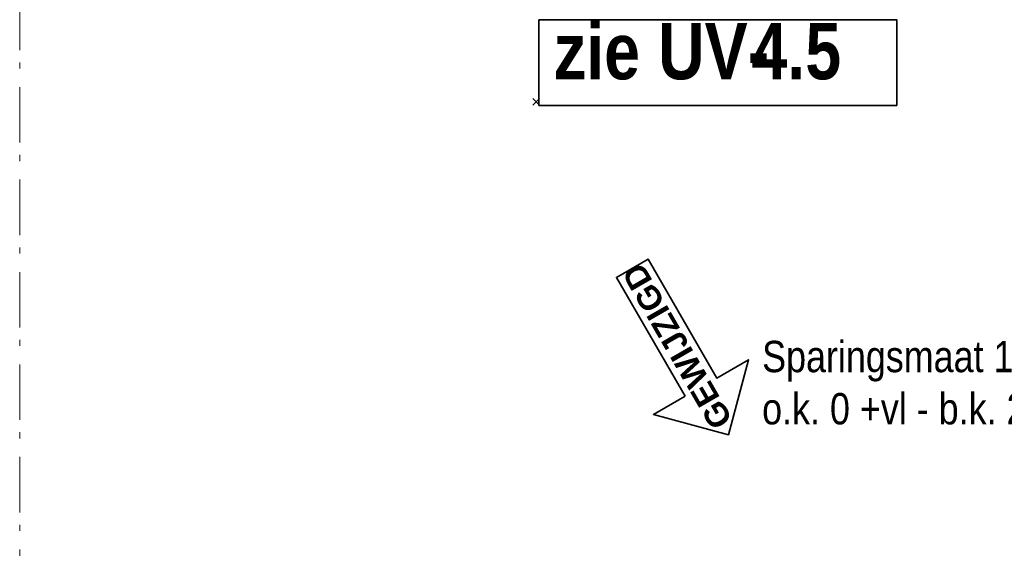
# Model space of a CAD drawing. Header units: millimetres. Extents: x -75976 to 232306, y 42824 to 140527.
# Tile 98 of 199: x 205737 to 210172, y 59338 to 61720. Entities that reach past the tile are written whole.
import ezdxf
from ezdxf.enums import TextEntityAlignment as Align

# ---------------------------------------------------------------- set-up
doc = ezdxf.new("R2010")
doc.units = ezdxf.units.MM
doc.header["$LTSCALE"] = 400
doc.header["$PDMODE"] = 3
doc.header["$PDSIZE"] = 15
doc.linetypes.add('STYLE_06', pattern=[1.041641, 0.625, -0.208282, 0.069427, -0.138931])
doc.linetypes.add('STYLE_22', pattern=[1.944444, 0.972222, -0.972222])
for name, color, linetype, lineweight in [('Fragmentaanduiding', 1, 'STYLE_22', 35), ('mat-scheidingswand-horizontaal', 5, 'Continuous', 25), ('None', 7, 'Continuous', 9), ('Wijzigingspijlen', 43, 'Continuous', 9)]:
    doc.layers.add(name, color=color, linetype=linetype, lineweight=lineweight)
doc.styles.add('Abadi MT Condensed Light', font='txt', dxfattribs={"height": 176.388889})
doc.styles.add('Arial (bold)', font='arialbd.ttf', dxfattribs={"height": 132.291667})
doc.styles.add('Arial Narrow (bold)', font='ARIALNB.TTF', dxfattribs={"height": 172.861111})
doc.styles.get("Standard").update_dxf_attribs({"font": 'arial.ttf'})

# ---------------------------------------------------------------- blocks, each defined once
blk = doc.blocks.new('Fragment')
at = {"layer": 'Fragmentaanduiding', "linetype": 'Continuous', "lineweight": 35}
blk.add_lwpolyline([(-774.2, 197), (838.3, 197), (838.3, -189.7), (-774.2, -189.7)], close=True, dxfattribs=at)
at = {"layer": 'Fragmentaanduiding', "insert": (-706.6, 182.3), "char_height": 254, "attachment_point": 1, "style": 'Arial Narrow (bold)'}
blk.add_mtext('zie UV-', dxfattribs=at)
at = {"layer": 'Fragmentaanduiding', "style": 'Arial Narrow (bold)'}
blk.add_attdef('Fragment', text='', height=254, dxfattribs=at).set_placement((183.3, 182.3), align=Align.TOP_LEFT)
at = {"layer": 'None', "color": 0, "flags": 1}
blk.add_attdef('Detail', (-774.2, -646.9), '', height=254, dxfattribs=at)
blk = doc.blocks.new('Wijzigingspijl')
at = {"layer": 'None', "linetype": 'Continuous', "lineweight": 5}
blk.add_point((0, 0), dxfattribs=at)
at = {"layer": 'Wijzigingspijlen', "color": 1, "linetype": 'Continuous', "lineweight": 35}
blk.add_lwpolyline([(-82.5, -1485), (-247.5, -1485), (0, -1732.5), (247.5, -1485), (82.5, -1485), (82.5, -866.25), (-82.5, -866.25)], close=True, dxfattribs=at)
at = {"layer": 'Wijzigingspijlen', "color": 8, "insert": (0, -1271.25), "char_height": 105.833, "attachment_point": 5, "rotation": 90, "style": 'Arial (bold)'}
blk.add_mtext('GEWIJZIGD', dxfattribs=at)

msp = doc.modelspace()

# ---------------------------------------------------------------- linework, layer by layer
at = {"layer": 'None', "color": 43, "linetype": 'STYLE_06', "lineweight": 9}
msp.add_line((205736.85564, 49500.0182), (205736.85564, 81745.65207), dxfattribs=at)

# ---------------------------------------------------------------- block references
at = {"layer": 'Fragmentaanduiding', "color": 7}
msp.add_blockref('Fragment', (208849.51609, 61523.04636), dxfattribs=at).add_auto_attribs({'Fragment': '4.5'})
at = {"layer": 'mat-scheidingswand-horizontaal', "color": 7, "rotation": 30.00000000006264}
msp.add_blockref('Wijzigingspijl', (208063.12403, 61350.21271), dxfattribs=at)

# ---------------------------------------------------------------- texts
at = {"layer": 'None', "color": 140, "insert": (209081.18464, 60272.86543), "char_height": 141.1111111, "attachment_point": 1, "style": 'Abadi MT Condensed Light'}
msp.add_mtext('Sparingsmaat 1335 x 2320 mm\\Po.k. 0 +vl - b.k. 2320 +vl', dxfattribs=at)

doc.saveas('drawing.dxf')
